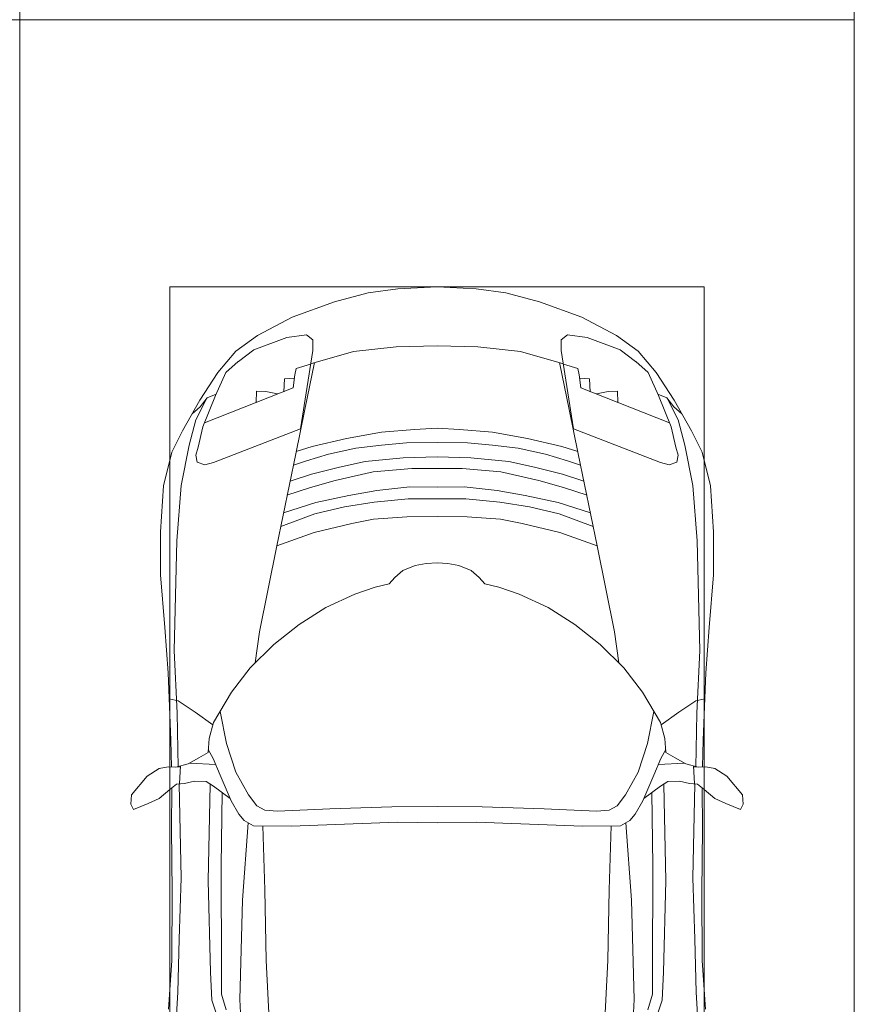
# Model space of a CAD drawing. Header units: millimetres. Extents: x -32229 to 192519, y -13689 to 125138.
# Tile 202 of 256: x 55035 to 57535, y 84700 to 87650. Entities that reach past the tile are written whole.
import ezdxf

# ---------------------------------------------------------------- set-up
doc = ezdxf.new("R2010")
doc.units = ezdxf.units.MM
doc.layers.add('A-DETL-GENF-OTLN', color=7, linetype='Continuous', lineweight=18)
doc.layers.add('C-PRKG-____-OTLN', color=7, linetype='Continuous', lineweight=18)

# ---------------------------------------------------------------- blocks, each defined once
blk = doc.blocks.new('АР_Машиноместо - 4900x2400_М__5300х2500_ С МГН-V122--01 ЭЛ')
at = {"layer": 'C-PRKG-____-OTLN', "color": 253, "lineweight": 13, "true_color": 0xaaaaaa}
for p, q in [((2500, -4799.7), (2500, -5300)), ((2500, -5300), (0, -5300))]:
    blk.add_line(p, q, dxfattribs=at)
blk = doc.blocks.new('АР_Машиноместо - 4900x2400_М__5300х2500_-V123--01 ЭЛ')
at = {"layer": 'C-PRKG-____-OTLN', "color": 253, "lineweight": 13, "true_color": 0xaaaaaa}
for p, q in [((2500, 5300), (0, 5300)), ((0, 4799.7), (0, 5300)), ((2500, 4799.7), (2500, 5300))]:
    blk.add_line(p, q, dxfattribs=at)
blk = doc.blocks.new('АР_Машиноместо - 4900x2400_М__5300х2500_-V125--01 ЭЛ')
at = {"layer": 'A-DETL-GENF-OTLN', "color": 253, "lineweight": 13, "true_color": 0xaaaaaa}
for p, q in [((659.3, 2936), (676.4, 3260.1)), ((1840.7, 2936), (1823.6, 3260.1)), ((446, 2964.8), (456.1, 2818.3)), ((618.7, 2966.7), (604.4, 2919.4)), ((1881.3, 2966.7), (1895.6, 2919.4)), ((2054, 2964.8), (2043.9, 2818.3)), ((667.8, 2638.3), (659.3, 2936)), ((1832.2, 2638.3), (1840.7, 2936)), ((604.4, 2919.4), (604.4, 2850.8)), ((1895.6, 2919.4), (1895.6, 2850.8)), ((604.4, 2850.8), (603.5, 2534.3)), ((1895.6, 2850.8), (1896.5, 2534.3)), ((456.1, 2818.3), (456.8, 2613.6)), ((2043.9, 2818.3), (2043.2, 2613.6)), ((684.8, 2406.5), (667.8, 2638.3)), ((1815.2, 2406.5), (1832.2, 2638.3)), ((456.8, 2613.6), (454.5, 2423.6)), ((2043.2, 2613.6), (2045.5, 2423.6)), ((603.5, 2534.3), (606.1, 2314.9)), ((1896.5, 2534.3), (1893.9, 2314.9)), ((454.5, 2423.6), (456, 2301.1)), ((2045.5, 2423.6), (2044, 2301.1)), ((672.8, 2399.7), (656.7, 2380.3)), ((700.6, 2415.4), (672.8, 2399.7)), ((813.8, 2416.7), (700.6, 2415.4)), ((999.2, 2409.3), (813.8, 2416.7)), ((1132.7, 2404.6), (999.2, 2409.3)), ((1250, 2406.6), (1132.7, 2404.6)), ((1250, 2406.6), (1367.3, 2404.6)), ((1367.3, 2404.6), (1500.8, 2409.3)), ((1500.8, 2409.3), (1686.2, 2416.7)), ((1686.2, 2416.7), (1799.4, 2415.4)), ((1799.4, 2415.4), (1827.2, 2399.7)), ((1827.2, 2399.7), (1843.3, 2380.3)), ((341.2, 2366.2), (333.1, 2350.6)), ((384.4, 2347.9), (341.2, 2366.2)), ((656.7, 2380.3), (633.8, 2340.5)), ((734.3, 2368.8), (710, 2355.4)), ((772.7, 2371.5), (734.3, 2368.8)), ((929.1, 2364.1), (772.7, 2371.5)), ((1115.2, 2358.7), (929.1, 2364.1)), ((1384.8, 2358.7), (1570.9, 2364.1)), ((1570.9, 2364.1), (1727.3, 2371.5)), ((1727.3, 2371.5), (1765.7, 2368.8)), ((1765.7, 2368.8), (1790, 2355.4)), ((1843.3, 2380.3), (1866.2, 2340.5)), ((2115.6, 2347.9), (2158.8, 2366.2)), ((2158.8, 2366.2), (2166.9, 2350.6)), ((333.1, 2350.6), (335.2, 2322.3)), ((417.4, 2333.8), (384.4, 2347.9)), ((449.8, 2306.1), (417.4, 2333.8)), ((630.6, 2332.9), (580.6, 2296)), ((633.8, 2340.5), (600.8, 2263)), ((710, 2355.4), (685.1, 2322.3)), ((1250, 2357.8), (1115.2, 2358.7)), ((1250, 2357.8), (1384.8, 2358.7)), ((1790, 2355.4), (1814.9, 2322.3)), ((1866.2, 2340.5), (1899.2, 2263)), ((1869.4, 2332.9), (1919.4, 2296)), ((2050.2, 2306.1), (2082.6, 2333.8)), ((2082.6, 2333.8), (2115.6, 2347.9)), ((2166.9, 2350.6), (2164.8, 2322.3)), ((335.2, 2322.3), (381.7, 2266.4)), ((470, 2290), (449.8, 2306.1)), ((685.1, 2322.3), (647.3, 2254.2)), ((1814.9, 2322.3), (1852.7, 2254.2)), ((2030, 2290), (2050.2, 2306.1)), ((2164.8, 2322.3), (2118.3, 2266.4)), ((493.6, 2288.6), (470, 2290)), ((482, 2235.6), (479.1, 2288.7)), ((523.3, 2281.2), (493.6, 2288.6)), ((559, 2282.6), (523.3, 2281.2)), ((580.6, 2296), (559, 2282.6)), ((1919.4, 2296), (1941, 2282.6)), ((1941, 2282.6), (1976.7, 2281.2)), ((1976.7, 2281.2), (2006.4, 2288.6)), ((2006.4, 2288.6), (2030, 2290)), ((2018, 2235.6), (2020.9, 2288.7)), ((381.7, 2266.4), (417.4, 2243.4)), ((417.4, 2243.4), (445.1, 2238.7)), ((600.8, 2263), (579.9, 2213.8)), ((647.3, 2254.2), (619.7, 2168.6)), ((1852.7, 2254.2), (1880.3, 2168.6)), ((1899.2, 2263), (1920.1, 2213.8)), ((2082.6, 2243.4), (2054.9, 2238.7)), ((2118.3, 2266.4), (2082.6, 2243.4)), ((445.1, 2238.7), (481.8, 2239.5)), ((453, 2159.1), (455, 2238.9)), ((505.1, 2230), (467.5, 2239.2)), ((536.7, 2211.8), (505.1, 2230)), ((586.6, 2231.3), (510.1, 2227.1)), ((579.9, 2213.8), (564.9, 2186.5)), ((1913.4, 2231.3), (1989.9, 2227.1)), ((1920.1, 2213.8), (1935.1, 2186.5)), ((1963.3, 2211.8), (1994.9, 2230)), ((1994.9, 2230), (2032.5, 2239.2)), ((2054.9, 2238.7), (2018.2, 2239.5)), ((2047, 2159.1), (2045, 2238.9)), ((564.3, 2195.4), (536.7, 2211.8)), ((567.1, 2153.8), (564.3, 2195.4)), ((1932.9, 2153.8), (1935.7, 2195.4)), ((1935.7, 2195.4), (1963.3, 2211.8)), ((444.9, 1956.8), (453, 2159.1)), ((580.7, 2105.7), (567.1, 2153.8)), ((619.7, 2168.6), (600.3, 2072.7)), ((1880.3, 2168.6), (1899.7, 2072.7)), ((1919.3, 2105.7), (1932.9, 2153.8)), ((2055.1, 1956.8), (2047, 2159.1)), ((578.8, 2112.6), (525.5, 2074.6)), ((634.6, 2015), (580.7, 2105.7)), ((1865.4, 2015), (1919.3, 2105.7)), ((1921.2, 2112.6), (1974.5, 2074.6)), ((525.5, 2074.6), (475.1, 2041)), ((1974.5, 2074.6), (2024.9, 2041)), ((475.1, 2041), (447.5, 2034.4)), ((2024.9, 2041), (2052.5, 2034.4)), ((690.7, 1941.6), (634.6, 2015)), ((1809.3, 1941.6), (1865.4, 2015)), ((434.8, 1820.7), (444.9, 1956.8)), ((2065.2, 1820.7), (2055.1, 1956.8)), ((761.1, 1871.7), (690.7, 1941.6)), ((718.3, 1834.2), (705.7, 1926.7)), ((1738.9, 1871.7), (1809.3, 1941.6)), ((1781.7, 1834.2), (1794.3, 1926.7)), ((837.5, 1812.1), (761.1, 1871.7)), ((1662.5, 1812.1), (1738.9, 1871.7)), ((770, 1576.5), (718.3, 1834.2)), ((1730, 1576.5), (1781.7, 1834.2)), ((422, 1662.9), (434.8, 1820.7)), ((917, 1761.1), (837.5, 1812.1)), ((1583, 1761.1), (1662.5, 1812.1)), ((2078, 1662.9), (2065.2, 1820.7)), ((1004.2, 1721.4), (917, 1761.1)), ((1495.8, 1721.4), (1583, 1761.1)), ((1064.9, 1700.5), (1004.2, 1721.4)), ((1435.1, 1700.5), (1495.8, 1721.4)), ((1107.2, 1689.8), (1064.9, 1700.5)), ((1123.5, 1670.9), (1107.2, 1689.8)), ((1376.5, 1670.9), (1392.8, 1689.8)), ((1392.8, 1689.8), (1435.1, 1700.5)), ((422, 1534.1), (422, 1662.9)), ((1147.5, 1650.5), (1123.5, 1670.9)), ((1352.5, 1650.5), (1376.5, 1670.9)), ((2078, 1534.1), (2078, 1662.9)), ((1184.7, 1635.7), (1147.5, 1650.5)), ((1217.8, 1629.1), (1184.7, 1635.7)), ((1217.8, 1629.1), (1250, 1626.8)), ((1282.2, 1629.1), (1250, 1626.8)), ((1282.2, 1629.1), (1315.3, 1635.7)), ((1315.3, 1635.7), (1352.5, 1650.5)), ((826.8, 1300.9), (770, 1576.5)), ((881.7, 1536.4), (770, 1576.5)), ((1618.3, 1536.4), (1730, 1576.5)), ((1673.2, 1300.9), (1730, 1576.5)), ((430.8, 1396.6), (422, 1534.1)), ((994.9, 1509.3), (881.7, 1536.4)), ((1505.1, 1509.3), (1618.3, 1536.4)), ((2069.2, 1396.6), (2078, 1534.1)), ((884.3, 1480.8), (782, 1518.1)), ((1060, 1496.1), (994.9, 1509.3)), ((1440, 1496.1), (1505.1, 1509.3)), ((1615.7, 1480.8), (1718, 1518.1)), ((887, 1446.5), (790.4, 1477.3)), ((973.4, 1459.7), (884.3, 1480.8)), ((1159.3, 1489.1), (1060, 1496.1)), ((1250, 1488.3), (1159.3, 1489.1)), ((1250, 1488.3), (1340.7, 1489.1)), ((1340.7, 1489.1), (1440, 1496.1)), ((1526.6, 1459.7), (1615.7, 1480.8)), ((1613, 1446.5), (1709.6, 1477.3)), ((986.2, 1425.6), (887, 1446.5)), ((1061.9, 1445.7), (973.4, 1459.7)), ((1163.9, 1435.1), (1061.9, 1445.7)), ((1336.1, 1435.1), (1438.1, 1445.7)), ((1438.1, 1445.7), (1526.6, 1459.7)), ((1513.8, 1425.6), (1613, 1446.5)), ((871.4, 1401.1), (800.5, 1424.6)), ((1070, 1410.4), (986.2, 1425.6)), ((1250, 1435.1), (1163.9, 1435.1)), ((1250, 1435.1), (1336.1, 1435.1)), ((1430, 1410.4), (1513.8, 1425.6)), ((1628.6, 1401.1), (1699.5, 1424.6)), ((455.7, 1296.1), (430.8, 1396.6)), ((945.3, 1380.6), (871.4, 1401.1)), ((1168.3, 1399.8), (1070, 1410.4)), ((1250, 1400.1), (1168.3, 1399.8)), ((1250, 1400.1), (1331.7, 1399.8)), ((1331.7, 1399.8), (1430, 1410.4)), ((1554.7, 1380.6), (1628.6, 1401.1)), ((2044.3, 1296.1), (2069.2, 1396.6)), ((873.8, 1361.2), (809.9, 1383.1)), ((958.3, 1341.1), (873.8, 1361.2)), ((1059, 1354.8), (945.3, 1380.6)), ((1441, 1354.8), (1554.7, 1380.6)), ((1541.7, 1341.1), (1626.2, 1361.2)), ((1626.2, 1361.2), (1690.1, 1383.1)), ((531.8, 1326), (554.4, 1333.3)), ((554.4, 1333.3), (580.7, 1327.1)), ((859.1, 1321.2), (819.9, 1334.4)), ((1035, 1323.2), (958.3, 1341.1)), ((1174.5, 1344.2), (1059, 1354.8)), ((1250, 1344.9), (1174.5, 1344.2)), ((1250, 1344.9), (1325.5, 1344.2)), ((1325.5, 1344.2), (1441, 1354.8)), ((1465, 1323.2), (1541.7, 1341.1)), ((1640.9, 1321.2), (1680.1, 1334.4)), ((1945.6, 1333.3), (1919.3, 1327.1)), ((1968.2, 1326), (1945.6, 1333.3)), ((527.2, 1305.2), (531.8, 1326)), ((535, 1280.6), (527.2, 1305.2)), ((580.7, 1327.1), (841.1, 1225.9)), ((853.8, 1167.4), (826.8, 1300.9)), ((925.2, 1301.6), (859.1, 1321.2)), ((1007.1, 1283.7), (925.2, 1301.6)), ((1148.3, 1312.4), (1035, 1323.2)), ((1250, 1309.3), (1148.3, 1312.4)), ((1250, 1309.3), (1351.7, 1312.4)), ((1351.7, 1312.4), (1465, 1323.2)), ((1492.9, 1283.7), (1574.8, 1301.6)), ((1574.8, 1301.6), (1640.9, 1321.2)), ((1646.2, 1167.4), (1673.2, 1300.9)), ((1919.3, 1327.1), (1658.9, 1225.9)), ((1965, 1280.6), (1972.8, 1305.2)), ((1972.8, 1305.2), (1968.2, 1326)), ((487.4, 1232.1), (455.7, 1296.1)), ((548.2, 1220.1), (535, 1280.6)), ((876.3, 1278.7), (828.3, 1293.7)), ((978.6, 1254.6), (876.3, 1278.7)), ((1083.6, 1274.6), (1007.1, 1283.7)), ((1159.1, 1267.9), (1083.6, 1274.6)), ((1340.9, 1267.9), (1416.4, 1274.6)), ((1416.4, 1274.6), (1492.9, 1283.7)), ((1521.4, 1254.6), (1623.7, 1278.7)), ((1623.7, 1278.7), (1671.7, 1293.7)), ((1951.8, 1220.1), (1965, 1280.6)), ((2012.6, 1232.1), (2044.3, 1296.1)), ((1084.1, 1236), (978.6, 1254.6)), ((1250, 1266.6), (1159.1, 1267.9)), ((1250, 1266.6), (1340.9, 1267.9)), ((1415.9, 1236), (1521.4, 1254.6)), ((539.3, 1140.4), (487.4, 1232.1)), ((586.9, 1126.3), (548.2, 1220.1)), ((841.1, 1225.9), (877.7, 991.4)), ((1182.5, 1227.5), (1084.1, 1236)), ((1250, 1223.7), (1182.5, 1227.5)), ((1250, 1223.7), (1317.5, 1227.5)), ((1317.5, 1227.5), (1415.9, 1236)), ((1658.9, 1225.9), (1622.3, 991.4)), ((1913.1, 1126.3), (1951.8, 1220.1)), ((1960.7, 1140.4), (2012.6, 1232.1)), ((540.4, 1159.6), (516.2, 1180.5)), ((1959.6, 1159.6), (1983.8, 1180.5)), ((561.3, 1132.6), (540.4, 1159.6)), ((882.6, 1027.5), (853.8, 1167.4)), ((1617.4, 1027.5), (1646.2, 1167.4)), ((1938.7, 1132.6), (1959.6, 1159.6)), ((593.2, 1056.8), (539.3, 1140.4)), ((589, 1121.6), (561.3, 1132.6)), ((617.9, 1057.3), (586.9, 1126.3)), ((1882.1, 1057.3), (1913.1, 1126.3)), ((1906.8, 1056.8), (1960.7, 1140.4)), ((1911, 1121.6), (1938.7, 1132.6)), ((647.2, 992.8), (593.2, 1056.8)), ((654.7, 1024.4), (617.9, 1057.3)), ((1845.3, 1024.4), (1882.1, 1057.3)), ((1852.8, 992.8), (1906.8, 1056.8)), ((700.9, 989.1), (655, 1024.3)), ((1000.2, 994.5), (871.4, 1031.3)), ((1499.8, 994.5), (1628.6, 1031.3)), ((1799.1, 989.1), (1845, 1024.3)), ((711.9, 946.2), (647.2, 992.8)), ((800.1, 952.6), (700.9, 989.1)), ((877.7, 991.4), (877.7, 958.9)), ((1127.4, 979.8), (1000.2, 994.5)), ((1250, 977.6), (1127.4, 979.8)), ((1250, 977.6), (1372.6, 979.8)), ((1372.6, 979.8), (1499.8, 994.5)), ((1622.3, 991.4), (1622.3, 958.9)), ((1699.9, 952.6), (1799.1, 989.1)), ((1788.1, 946.2), (1852.8, 992.8)), ((815.8, 891), (711.9, 946.2)), ((859, 944.1), (800.1, 952.6)), ((877.7, 958.9), (859, 944.1)), ((1622.3, 958.9), (1641, 944.1)), ((1641, 944.1), (1699.9, 952.6)), ((1684.2, 891), (1788.1, 946.2)), ((943.3, 845.1), (815.8, 891)), ((1556.7, 845.1), (1684.2, 891)), ((1044.2, 818.6), (943.3, 845.1)), ((1455.8, 818.6), (1556.7, 845.1)), ((1132.7, 806), (1044.2, 818.6)), ((1250, 800), (1132.7, 806)), ((1250, 800), (1367.3, 806)), ((1367.3, 806), (1455.8, 818.6))]:
    blk.add_line(p, q, dxfattribs=at)
at = {"layer": 'A-DETL-GENF-OTLN', "color": 254, "lineweight": 13, "true_color": 0xd4d4d4}
for p, q in [((737.8, 2818.3), (752.8, 3099)), ((1762.2, 2818.3), (1747.2, 3099)), ((466.3, 3036.3), (473.9, 2913.7)), ((2033.7, 3036.3), (2026.1, 2913.7)), ((575.7, 2937.4), (595.2, 2997.9)), ((1924.3, 2937.4), (1904.8, 2997.9)), ((571.6, 2853.3), (575.7, 2937.4)), ((1928.4, 2853.3), (1924.3, 2937.4)), ((473.9, 2913.7), (477.8, 2754.7)), ((2026.1, 2913.7), (2022.2, 2754.7)), ((564.4, 2580.5), (571.6, 2853.3)), ((1935.6, 2580.5), (1928.4, 2853.3)), ((733.8, 2606.7), (737.8, 2818.3)), ((1766.2, 2606.7), (1762.2, 2818.3)), ((477.8, 2754.7), (483.3, 2571.4)), ((2022.2, 2754.7), (2016.7, 2571.4)), ((728.4, 2415.7), (733.8, 2606.7)), ((1771.6, 2415.7), (1766.2, 2606.7)), ((483.3, 2571.4), (478, 2290)), ((570.6, 2291.4), (564.4, 2580.5)), ((1929.4, 2291.4), (1935.6, 2580.5)), ((2016.7, 2571.4), (2022, 2290)), ((471.8, 2077.7), (474.5, 2239.3)), ((2028.2, 2077.7), (2025.5, 2239.3)), ((462.8, 1889.5), (471.8, 2077.7)), ((2037.2, 1889.5), (2028.2, 2077.7)), ((470.9, 1561.4), (462.8, 1889.5)), ((2029.1, 1561.4), (2037.2, 1889.5)), ((483.4, 1395.6), (470.9, 1561.4)), ((2016.6, 1395.6), (2029.1, 1561.4)), ((507.4, 1274.3), (483.4, 1395.6)), ((1992.6, 1274.3), (2016.6, 1395.6)), ((527.9, 1198.6), (507.4, 1274.3)), ((1972.1, 1198.6), (1992.6, 1274.3)), ((561.7, 1132.1), (527.9, 1198.6)), ((818.8, 1102.9), (554, 1208.1)), ((1681.2, 1102.9), (1946, 1208.1)), ((1938.3, 1132.1), (1972.1, 1198.6)), ((709.1, 1112.7), (708.2, 1146.9)), ((772.6, 1121.3), (737.7, 1113.6)), ((1727.4, 1121.3), (1762.3, 1113.6)), ((1790.9, 1112.7), (1791.8, 1146.9)), ((737.7, 1113.6), (709.1, 1112.7)), ((792.9, 1076.2), (791.2, 1114.5)), ((824.1, 1063.7), (818.8, 1102.9)), ((1675.9, 1063.7), (1681.2, 1102.9)), ((1707.1, 1076.2), (1708.8, 1114.5)), ((1762.3, 1113.6), (1790.9, 1112.7)), ((823.3, 1074.4), (792.9, 1076.2)), ((827.7, 1045), (824.1, 1063.7)), ((1672.3, 1045), (1675.9, 1063.7)), ((1676.7, 1074.4), (1707.1, 1076.2)), ((871.3, 1031.9), (827.7, 1045)), ((1628.7, 1031.9), (1672.3, 1045))]:
    blk.add_line(p, q, dxfattribs=at)
at = {"layer": 'C-PRKG-____-OTLN', "color": 253, "lineweight": 13, "true_color": 0xaaaaaa}
for p, q in [((0, 0), (0, 5300)), ((2500, 0), (2500, 5300)), ((450, 800), (450, 4500)), ((2050, 800), (2050, 4500)), ((450, 800), (2050, 800)), ((2500, 0), (0, 0))]:
    blk.add_line(p, q, dxfattribs=at)
blk = doc.blocks.new('АР_Машиноместо - 4900x2400_М__5300х2500_-V32--01 ЭЛ')
at = {"layer": 'C-PRKG-____-OTLN', "color": 253, "lineweight": 13, "true_color": 0xaaaaaa}
for q in [(0, 0), (2500, -5300)]:
    blk.add_line((2500, 0), q, dxfattribs=at)
blk = doc.blocks.new('Наметкина 10_РД_АР_П_отсоединено_rvt-1--01 ЭЛ')
at = {"layer": 'C-PRKG-____-OTLN', "color": 253, "lineweight": 13, "true_color": 0xaaaaaa}
for name, p in [('АР_Машиноместо - 4900x2400_М__5300х2500_ С МГН-V122--01 ЭЛ', (52535.3, 92950)), ('АР_Машиноместо - 4900x2400_М__5300х2500_-V32--01 ЭЛ', (52535.3, 87650))]:
    blk.add_blockref(name, p, dxfattribs=at)
at = {"layer": 'C-PRKG-____-OTLN', "color": 253, "lineweight": 13, "true_color": 0xaaaaaa, "rotation": 180}
for name, p in [('АР_Машиноместо - 4900x2400_М__5300х2500_-V123--01 ЭЛ', (57535.3, 92950)), ('АР_Машиноместо - 4900x2400_М__5300х2500_-V125--01 ЭЛ', (57535.3, 87650))]:
    blk.add_blockref(name, p, dxfattribs=at)

msp = doc.modelspace()

# ---------------------------------------------------------------- block references
at = {"lineweight": 5}
msp.add_blockref('Наметкина 10_РД_АР_П_отсоединено_rvt-1--01 ЭЛ', (0, 0), dxfattribs=at)

doc.saveas('drawing.dxf')
